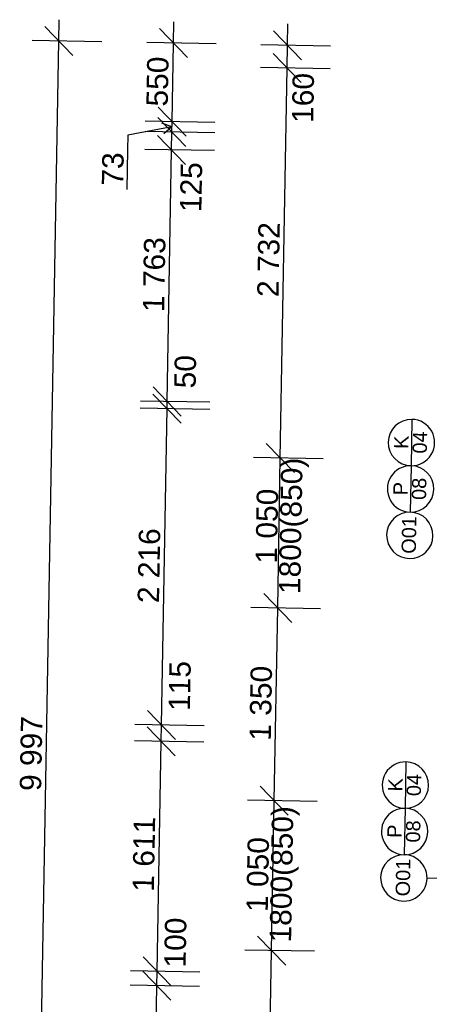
# Model space of a CAD drawing. Header units: millimetres. Extents: x -25972 to 4516, y -2839 to 20217.
# Tile 24 of 114: x -23616 to -20746, y 3489 to 10386. Entities that reach past the tile are written whole.
import ezdxf

# ---------------------------------------------------------------- set-up
doc = ezdxf.new("R2010")
doc.units = ezdxf.units.MM
doc.header["$MEASUREMENT"] = 0
for name, color, linetype in [('7._POHLED ZÁPADNÍ_1_Kóty - SP', 7, 'Continuous'), ('7._POHLED ZÁPADNÍ_1_Nové_Kóty - SP', 7, 'Continuous'), ('7._POHLED ZÁPADNÍ_1_Nové_Otvory – Značky oken', 7, 'Continuous'), ('7._POHLED ZÁPADNÍ_1_Otvory – Značky oken', 7, 'Continuous')]:
    doc.layers.add(name, color=color, linetype=linetype)
doc.styles.add('GENEROVANÝ_STYL_1', font='txt')
doc.styles.add('GENEROVANÝ_STYL_2', font='txt')

msp = doc.modelspace()

# ---------------------------------------------------------------- linework, layer by layer
at = {"layer": '7._POHLED ZÁPADNÍ_1_Nové_Kóty - SP', "color": 1, "linetype": 'Continuous', "lineweight": 25}
for p, q in [((-23341.3, 10236), (-23338.7, 10385.9)), ((-22538.6, 10221.9), (-22536, 10371.9)), ((-21738.8, 10206.7), (-21736.1, 10356.7)), ((-23243.1, 10134.2), (-23439.5, 10337.7)), ((-22440.4, 10120.2), (-22636.9, 10323.6)), ((-21837, 10308.5), (-21640.6, 10105)), ((-23041.4, 10230.7), (-23528.8, 10239.3)), ((-23517.3, 240.2), (-23341.3, 10236)), ((-22238.7, 10216.6), (-22726.1, 10225.2)), ((-22548.3, 9671.9), (-22538.6, 10221.9)), ((-21438.8, 10201.4), (-21926.2, 10210)), ((-21643.4, 9945.5), (-21839.8, 10149)), ((-21741.6, 10047.3), (-21738.8, 10206.7)), ((-21441.6, 10042), (-21929.1, 10050.6)), ((-21789.7, 7315.3), (-21741.6, 10047.3)), ((-22646.5, 9773.6), (-22450.1, 9570.1)), ((-22248.4, 9666.6), (-22735.8, 9675.2)), ((-22451.4, 9497.3), (-22647.8, 9700.8)), ((-22549, 9635.5), (-22619.8, 9660.2)), ((-22549.6, 9599), (-22548.3, 9671.9)), ((-22549, 9635.5), (-22857.7, 9576.7)), ((-22249.6, 9593.8), (-22737.1, 9602.3)), ((-22549, 9635.5), (-22605.8, 9586.5)), ((-22551.8, 9474.1), (-22549.6, 9599)), ((-22857.7, 9576.7), (-22859.5, 9474.5)), ((-22650, 9575.8), (-22453.6, 9372.3)), ((-22859.5, 9474.5), (-22864.4, 9196.9)), ((-22251.8, 9468.8), (-22739.3, 9477.4)), ((-22582.8, 7711.7), (-22551.8, 9474.1)), ((-22681.1, 7813.5), (-22484.6, 7610)), ((-22485.5, 7560), (-22681.9, 7763.5)), ((-22283.8, 7656.4), (-22771.2, 7665)), ((-22282.9, 7706.4), (-22770.3, 7715)), ((-22622.7, 5446.1), (-22583.7, 7661.7)), ((-22583.7, 7661.7), (-22582.8, 7711.7)), ((-21887.9, 7417.1), (-21691.5, 7213.6)), ((-21489.7, 7310), (-21977.2, 7318.5)), ((-21808.2, 6265.5), (-21789.7, 7315.2)), ((-21906.4, 6367.2), (-21710, 6163.7)), ((-21508.2, 6260.1), (-21995.6, 6268.7)), ((-21831.9, 4915.7), (-21808.2, 6265.4)), ((-22721, 5547.8), (-22524.5, 5344.3)), ((-22322.8, 5440.8), (-22810.2, 5449.4)), ((-22723, 5432.8), (-22526.5, 5229.4)), ((-22624.8, 5331.1), (-22622.7, 5446.1)), ((-22324.8, 5325.8), (-22812.2, 5334.4)), ((-22653.1, 3720), (-22624.8, 5331.1)), ((-21930.2, 5017.4), (-21733.7, 4813.9)), ((-21532, 4910.3), (-22019.4, 4918.9)), ((-21850.4, 3865.9), (-21831.9, 4915.6)), ((-21948.7, 3967.6), (-21752.2, 3764.1)), ((-21550.5, 3860.6), (-22037.9, 3869.2)), ((-21872.4, 2615.9), (-21850.4, 3865.9)), ((-22751.3, 3821.8), (-22554.9, 3618.3)), ((-22353.2, 3714.7), (-22840.6, 3723.3)), ((-22556.7, 3518.3), (-22753.1, 3721.8)), ((-22654.9, 3620), (-22653.1, 3720)), ((-22354.9, 3614.8), (-22842.4, 3623.3)), ((-22705.1, 770.6), (-22654.9, 3620))]:
    msp.add_line(p, q, dxfattribs=at)
at = {"layer": '7._POHLED ZÁPADNÍ_1_Nové_Otvory – Značky oken', "color": 1, "linetype": 'Continuous', "lineweight": 25}
for p, q in [((-20868.3, 7586.5), (-20874, 7261.6)), ((-20874, 7261.6), (-20879.7, 6936.6)), ((-20910.2, 5186.9), (-20915.8, 4862)), ((-20915.8, 4862), (-20921.5, 4537)), ((-20187, 4361.7), (-20761.9, 4371.7))]:
    msp.add_line(p, q, dxfattribs=at)
at = {"layer": '7._POHLED ZÁPADNÍ_1_Nové_Otvory – Značky oken', "color": 1, "linetype": 'Continuous', "lineweight": 25, "flags": 128}
for points in [[(-20874, 7261.6, 1), (-20868.3, 7586.5, 1)], [(-20879.7, 6936.6, 1), (-20874, 7261.6, 1)], [(-20885.3, 6611.7, 1), (-20879.7, 6936.6, 1)], [(-20915.8, 4862, 1), (-20910.2, 5186.9, 1)], [(-20921.5, 4537, 1), (-20915.8, 4862, 1)], [(-20927.2, 4212.1, 1), (-20921.5, 4537, 1)]]:
    msp.add_lwpolyline(points, format="xyb", close=True, dxfattribs=at)

# ---------------------------------------------------------------- texts
at = {"layer": '7._POHLED ZÁPADNÍ_1_Kóty - SP', "color": 1, "linetype": 'Continuous', "lineweight": 25, "char_height": 150, "attachment_point": 7, "rotation": 88.99119, "style": 'GENEROVANÝ_STYL_2'}
for s, insert, width in [('\\A1;{\\pql;\\fArial|b0|i0|c0|p38;550}', (-22576.5, 9776.7), 341.487), ('\\A1;{\\pql;\\fArial|b0|i0|c0|p38;160}', (-21557.1, 9661.9), 341.487), ('\\A1;{\\pql;\\fArial|b0|i0|c0|p38;73}', (-22888.9, 9222.3), 227.658), ('\\A1;{\\pql;\\fArial|b0|i0|c0|p38;125}', (-22340.9, 9036.8), 341.487), ('\\A1;{\\pql;\\fArial|b0|i0|c0|p38;2\xa0732}', (-21799.9, 8442), 512.914), ('\\A1;{\\pql;\\fArial|b0|i0|c0|p38;1\xa0763}', (-22601.8, 8337), 512.914), ('\\A1;{\\pql;\\fArial|b0|i0|c0|p38;50}', (-22381.2, 7802.4), 227.658), ('\\A1;{\\pql;\\fArial|b0|i0|c0|p38;1800(850)}', (-21605.2, 6361.1), 933.944), ('\\A1;{\\pql;\\fArial|b0|i0|c0|p38;1\xa0050}', (-21811.5, 6575.3), 512.914), ('\\A1;{\\pql;\\fArial|b0|i0|c0|p38;2\xa0216}', (-22637.7, 6298), 512.914), ('\\A1;{\\pql;\\fArial|b0|i0|c0|p38;115}', (-22421, 5543.2), 326.402), ('\\A1;{\\pql;\\fArial|b0|i0|c0|p38;1\xa0350}', (-21854.6, 5334.7), 512.914), ('\\A1;{\\pql;\\fArial|b0|i0|c0|p38;9\xa0997}', (-23463.8, 4982.2), 512.914), ('\\A1;{\\pql;\\fArial|b0|i0|c0|p38;1800(850)}', (-21669.4, 3920.7), 933.944), ('\\A1;{\\pql;\\fArial|b0|i0|c0|p38;1\xa0611}', (-22673.3, 4277.2), 497.829), ('\\A1;{\\pql;\\fArial|b0|i0|c0|p38;1\xa0050}', (-21875.7, 4134.9), 512.914), ('\\A1;{\\pql;\\fArial|b0|i0|c0|p38;100}', (-22451.3, 3745.7), 341.487)]:
    msp.add_mtext(s, dxfattribs=dict(at, insert=insert, width=width))
at = {"layer": '7._POHLED ZÁPADNÍ_1_Otvory – Značky oken', "color": 1, "linetype": 'Continuous', "lineweight": 25, "char_height": 100, "attachment_point": 4, "rotation": 89.00118, "style": 'GENEROVANÝ_STYL_1'}
for s, insert in [('\\A1;{\\pql;\\pt0;\\fArial|b0|i0|c238|p38;K}', (-20942.7, 7379.6)), ('\\A1;{\\pql;\\pt0;\\fArial|b0|i0|c238|p38;04}', (-20812.4, 7347.1)), ('\\A1;{\\pql;\\pt0;\\fArial|b0|i0|c238|p38;P}', (-20948.3, 7054.6)), ('\\A1;{\\pql;\\pt0;\\fArial|b0|i0|c238|p38;08}', (-20818.1, 7022.2)), ('\\A1;{\\pql;\\pt0;\\fArial|b0|i0|c238|p38;O01}', (-20889.7, 6644.9)), ('\\A1;{\\pql;\\pt0;\\fArial|b0|i0|c238|p38;K}', (-20984.5, 4980)), ('\\A1;{\\pql;\\pt0;\\fArial|b0|i0|c238|p38;04}', (-20854.2, 4947.5)), ('\\A1;{\\pql;\\pt0;\\fArial|b0|i0|c238|p38;08}', (-20859.9, 4622.6)), ('\\A1;{\\pql;\\pt0;\\fArial|b0|i0|c238|p38;P}', (-20990.2, 4655)), ('\\A1;{\\pql;\\pt0;\\fArial|b0|i0|c238|p38;O01}', (-20931.5, 4245.3))]:
    msp.add_mtext(s, dxfattribs=dict(at, insert=insert))

doc.saveas('drawing.dxf')
